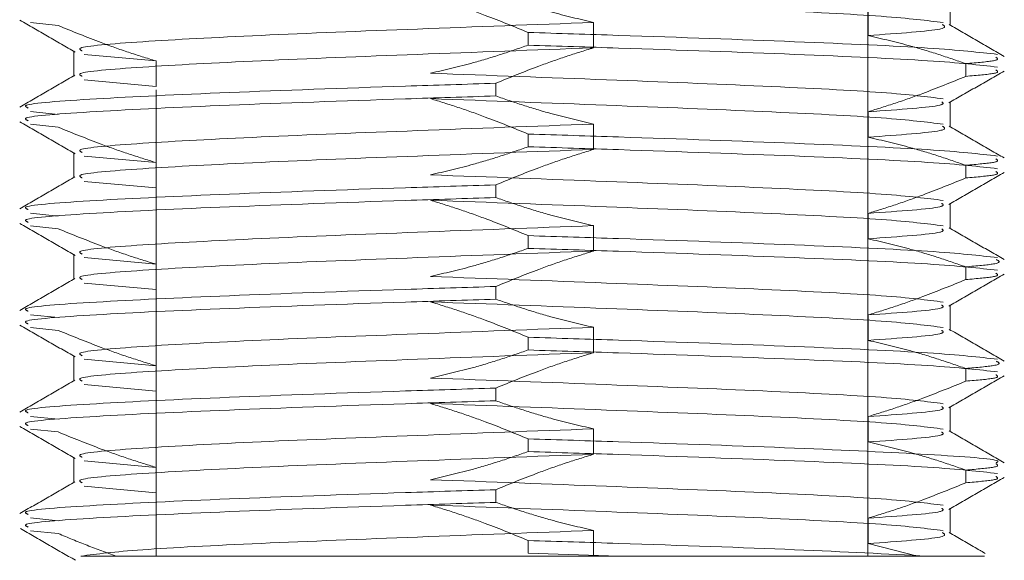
# Model space of a CAD drawing. Header units: millimetres. Extents: x 656 to 900, y 308 to 700.
# Tile 7 of 45: x 680.21 to 682.15, y 350.32 to 351.38. Entities that reach past the tile are written whole.
import ezdxf

# ---------------------------------------------------------------- set-up
doc = ezdxf.new("R2010")
doc.units = ezdxf.units.MM
doc.linetypes.add('HIDDEN', pattern=[1.905, 1.27, -0.635])

msp = doc.modelspace()

# ---------------------------------------------------------------- linework, layer by layer
at = {"color": 7, "linetype": 'HIDDEN', "lineweight": 18}
for p, q in [((681.8786, 350.3256), (681.8786, 354.2456)), ((680.4786, 353.1486), (680.4786, 350.3256)), ((682.0403, 351.3699), (682.0403, 351.4199)), ((681.879, 351.3502), (681.879, 351.4002)), ((680.2858, 351.3699), (680.2314, 351.3756)), ((681.3389, 351.376), (681.3389, 351.326)), ((681.2106, 351.3313), (681.2106, 351.3563)), ((680.3168, 351.3199), (680.3168, 351.2699)), ((680.4782, 351.3002), (680.3371, 351.3131)), ((680.4782, 351.2502), (680.4782, 351.3002)), ((682.0713, 351.2949), (682.0713, 351.2699)), ((680.4782, 351.2502), (680.3371, 351.2631)), ((681.1465, 351.2313), (681.1465, 351.2563)), ((682.0403, 351.1699), (682.0403, 351.2199)), ((680.2858, 351.1949), (680.2314, 351.2006)), ((681.879, 351.1502), (681.879, 351.2002)), ((680.2858, 351.1699), (680.2314, 351.1756)), ((681.3389, 351.176), (681.3389, 351.126)), ((681.2106, 351.1313), (681.2106, 351.1563)), ((680.3168, 351.1199), (680.3168, 351.0699)), ((680.4782, 351.1002), (680.3371, 351.1131)), ((680.4782, 351.0502), (680.4782, 351.1002)), ((682.0713, 351.0949), (682.0713, 351.0699)), ((680.4782, 351.0502), (680.3371, 351.0631)), ((681.1465, 351.0313), (681.1465, 351.0563)), ((682.0403, 350.9699), (682.0403, 351.0199)), ((680.2858, 350.9949), (680.2314, 351.0006)), ((681.879, 350.9502), (681.879, 351.0002)), ((680.2858, 350.9699), (680.2314, 350.9756)), ((681.3389, 350.976), (681.3389, 350.926)), ((681.2106, 350.9313), (681.2106, 350.9563)), ((680.3168, 350.9199), (680.3168, 350.8699)), ((680.4782, 350.9002), (680.3371, 350.9131)), ((680.4782, 350.8502), (680.4782, 350.9002)), ((682.0713, 350.8949), (682.0713, 350.8699)), ((680.4782, 350.8502), (680.3371, 350.8631)), ((681.1465, 350.8313), (681.1465, 350.8563)), ((682.0403, 350.7699), (682.0403, 350.8199)), ((680.2858, 350.7949), (680.2314, 350.8006)), ((681.879, 350.7502), (681.879, 350.8002)), ((680.2858, 350.7699), (680.2314, 350.7756)), ((681.3389, 350.776), (681.3389, 350.726)), ((681.2106, 350.7313), (681.2106, 350.7563)), ((680.3168, 350.7199), (680.3168, 350.6699)), ((680.4782, 350.7002), (680.3371, 350.7131)), ((680.4782, 350.6502), (680.4782, 350.7002)), ((682.0713, 350.6949), (682.0713, 350.6699)), ((680.4782, 350.6502), (680.3371, 350.6631)), ((681.1465, 350.6313), (681.1465, 350.6563)), ((682.0403, 350.5699), (682.0403, 350.6199)), ((680.2858, 350.5949), (680.2314, 350.6006)), ((681.879, 350.5502), (681.879, 350.6002)), ((680.2858, 350.5699), (680.2314, 350.5756)), ((681.3389, 350.576), (681.3389, 350.526)), ((681.2106, 350.5313), (681.2106, 350.5563)), ((680.3168, 350.5199), (680.3168, 350.4699)), ((680.4782, 350.5002), (680.3371, 350.5131)), ((680.4782, 350.4502), (680.4782, 350.5002)), ((682.0713, 350.4949), (682.0713, 350.4699)), ((680.4782, 350.4502), (680.3371, 350.4631)), ((681.1465, 350.4313), (681.1465, 350.4563)), ((682.0403, 350.3699), (682.0403, 350.4199)), ((680.2858, 350.3949), (680.2314, 350.4006)), ((681.879, 350.3502), (681.879, 350.4002)), ((680.2858, 350.3699), (680.2314, 350.3756)), ((681.3389, 350.376), (681.3389, 350.326)), ((681.2106, 350.3313), (681.2106, 350.3563)), ((681.9764, 350.3256), (681.879, 350.3502)), ((681.3878, 350.3256), (681.2106, 350.3313)), ((681.3289, 350.3256), (681.3389, 350.326)), ((681.3289, 350.3256), (681.3376, 350.3256)), ((681.3389, 350.326), (681.3376, 350.3256)), ((681.3376, 350.3256), (681.9764, 350.3256))]:
    msp.add_line(p, q, dxfattribs=at)
for points, knots in [([(682.0271, 351.3756), (681.9946, 351.3798), (681.9297, 351.3881), (681.6839, 351.4006), (681.3654, 351.4132), (681.1351, 351.4217), (681.0182, 351.426)], [0, 0, 0, 0, 0.2481541, 0.4963082, 0.7444623, 1, 1, 1, 1]), ([(681.0182, 351.426), (681.0363, 351.4204), (681.0724, 351.4093), (681.1367, 351.3864), (681.1825, 351.3678), (681.2106, 351.3563)], [0, 0, 0, 0, 0.278221, 0.556433, 1, 1, 1, 1]), ([(681.1465, 351.4313), (681.1644, 351.4252), (681.2003, 351.4128), (681.2643, 351.3934), (681.3107, 351.3826), (681.3389, 351.376)], [0, 0, 0, 0, 0.282643, 0.565293, 1, 1, 1, 1]), ([(680.2105, 351.3804), (680.2287, 351.3699), (680.2649, 351.3489), (680.3011, 351.328), (680.3192, 351.3175)], [0, 0, 0, 0, 0.500085, 1, 1, 1, 1]), ([(680.4782, 351.3002), (680.4601, 351.3058), (680.424, 351.3169), (680.3597, 351.3398), (680.3139, 351.3584), (680.2858, 351.3699)], [0, 0, 0, 0, 0.278221, 0.556433, 1, 1, 1, 1]), ([(680.3332, 351.32), (680.3295, 351.3219), (680.3175, 351.3279), (680.438, 351.3381), (680.6704, 351.3506), (680.9924, 351.3632), (681.2223, 351.3717), (681.3389, 351.376)], [0, 0, 0, 0, 0.099904, 0.323267, 0.546629, 0.769992, 1, 1, 1, 1]), ([(681.879, 351.3502), (681.9391, 351.3545), (682.0411, 351.3618), (682.0297, 351.369), (682.0251, 351.372)], [0, 0, 0, 0, 0.5905234, 1, 1, 1, 1]), ([(682.1471, 351.3092), (682.129, 351.3196), (682.0929, 351.3405), (682.0567, 351.3615), (682.0386, 351.3719)], [0, 0, 0, 0, 0.5000436, 1, 1, 1, 1]), ([(682.1337, 351.3131), (682.0972, 351.3173), (682.0242, 351.3256), (681.7471, 351.3381), (681.4556, 351.3485), (681.2701, 351.3544), (681.2106, 351.3563)], [0, 0, 0, 0, 0.288036, 0.576072, 0.864108, 1, 1, 1, 1]), ([(682.0713, 351.2949), (682.0534, 351.301), (682.0176, 351.3134), (681.9536, 351.3328), (681.9071, 351.3436), (681.879, 351.3502)], [0, 0, 0, 0, 0.282643, 0.565293, 1, 1, 1, 1]), ([(680.3332, 351.27), (680.3295, 351.2719), (680.3175, 351.2779), (680.438, 351.2881), (680.6704, 351.3006), (680.9924, 351.3132), (681.2223, 351.3217), (681.3389, 351.326)], [0, 0, 0, 0, 0.099624, 0.323056, 0.546488, 0.76992, 1, 1, 1, 1]), ([(681.2106, 351.3313), (681.1927, 351.3252), (681.1568, 351.3128), (681.0929, 351.2934), (681.0464, 351.2826), (681.0182, 351.276)], [0, 0, 0, 0, 0.282643, 0.565293, 1, 1, 1, 1]), ([(681.3389, 351.326), (681.3209, 351.3204), (681.2847, 351.3093), (681.2205, 351.2864), (681.1747, 351.2678), (681.1465, 351.2563)], [0, 0, 0, 0, 0.278221, 0.556433, 1, 1, 1, 1]), ([(682.1337, 351.2881), (682.0972, 351.2923), (682.0242, 351.3006), (681.7471, 351.3131), (681.4556, 351.3235), (681.2701, 351.3294), (681.2106, 351.3313)], [0, 0, 0, 0, 0.288036, 0.576072, 0.864108, 1, 1, 1, 1]), ([(682.0713, 351.2949), (682.0934, 351.2968), (682.1412, 351.3009), (682.134, 351.3052), (682.1301, 351.3075)], [0, 0, 0, 0, 0.459975, 1, 1, 1, 1]), ([(680.3185, 351.2719), (680.3004, 351.2615), (680.2643, 351.2405), (680.2281, 351.2196), (680.21, 351.2092)], [0, 0, 0, 0, 0.499956, 1, 1, 1, 1]), ([(682.0271, 351.2256), (681.9946, 351.2298), (681.9297, 351.2381), (681.6839, 351.2506), (681.3654, 351.2632), (681.1351, 351.2717), (681.0182, 351.276)], [0, 0, 0, 0, 0.248154, 0.496308, 0.744462, 1, 1, 1, 1]), ([(681.879, 351.2002), (681.897, 351.2058), (681.9331, 351.2169), (681.9974, 351.2398), (682.0432, 351.2584), (682.0713, 351.2699)], [0, 0, 0, 0, 0.278221, 0.556433, 1, 1, 1, 1]), ([(682.0379, 351.2175), (682.056, 351.228), (682.0923, 351.2489), (682.1285, 351.2699), (682.1466, 351.2804)], [0, 0, 0, 0, 0.499915, 1, 1, 1, 1]), ([(682.0713, 351.2699), (682.0934, 351.2718), (682.1412, 351.2759), (682.134, 351.2802), (682.1301, 351.2825)], [0, 0, 0, 0, 0.459975, 1, 1, 1, 1]), ([(680.227, 351.2075), (680.2228, 351.2094), (680.2094, 351.2154), (680.345, 351.2256), (680.6067, 351.2381), (680.9019, 351.2485), (681.0871, 351.2544), (681.1465, 351.2563)], [0, 0, 0, 0, 0.113864, 0.369103, 0.624342, 0.879582, 1, 1, 1, 1]), ([(680.227, 351.1825), (680.2228, 351.1844), (680.2094, 351.1904), (680.345, 351.2006), (680.6067, 351.2131), (680.9019, 351.2235), (681.0871, 351.2294), (681.1465, 351.2313)], [0, 0, 0, 0, 0.113864, 0.369103, 0.624342, 0.879582, 1, 1, 1, 1]), ([(681.1465, 351.2313), (681.1644, 351.2252), (681.2003, 351.2128), (681.2643, 351.1934), (681.3107, 351.1826), (681.3389, 351.176)], [0, 0, 0, 0, 0.282643, 0.565293, 1, 1, 1, 1]), ([(682.0271, 351.1756), (681.9946, 351.1798), (681.9297, 351.1881), (681.6839, 351.2006), (681.3654, 351.2132), (681.1351, 351.2217), (681.0182, 351.226)], [0, 0, 0, 0, 0.248154, 0.496308, 0.744462, 1, 1, 1, 1]), ([(681.0182, 351.226), (681.0363, 351.2204), (681.0724, 351.2093), (681.1367, 351.1864), (681.1825, 351.1678), (681.2106, 351.1563)], [0, 0, 0, 0, 0.278221, 0.556433, 1, 1, 1, 1]), ([(681.879, 351.2002), (681.9405, 351.2045), (682.0351, 351.2111), (682.0268, 351.2177), (682.0239, 351.22)], [0, 0, 0, 0, 0.650722, 1, 1, 1, 1]), ([(680.2105, 351.1804), (680.2287, 351.1699), (680.2649, 351.1489), (680.3011, 351.128), (680.3192, 351.1175)], [0, 0, 0, 0, 0.500085, 1, 1, 1, 1]), ([(680.4782, 351.1002), (680.4601, 351.1058), (680.424, 351.1169), (680.3597, 351.1398), (680.3139, 351.1584), (680.2858, 351.1699)], [0, 0, 0, 0, 0.278221, 0.556433, 1, 1, 1, 1]), ([(680.3332, 351.12), (680.3295, 351.1219), (680.3175, 351.1279), (680.438, 351.1381), (680.6704, 351.1506), (680.9924, 351.1632), (681.2223, 351.1717), (681.3389, 351.176)], [0, 0, 0, 0, 0.0999044, 0.3232668, 0.5466292, 0.7699916, 1, 1, 1, 1]), ([(681.879, 351.1502), (681.9391, 351.1545), (682.0411, 351.1618), (682.0297, 351.169), (682.0251, 351.172)], [0, 0, 0, 0, 0.590523, 1, 1, 1, 1]), ([(682.1471, 351.1092), (682.129, 351.1196), (682.0929, 351.1405), (682.0567, 351.1615), (682.0386, 351.1719)], [0, 0, 0, 0, 0.500044, 1, 1, 1, 1]), ([(682.1337, 351.1131), (682.0972, 351.1173), (682.0242, 351.1256), (681.7471, 351.1381), (681.4556, 351.1485), (681.2701, 351.1544), (681.2106, 351.1563)], [0, 0, 0, 0, 0.288036, 0.576072, 0.864108, 1, 1, 1, 1]), ([(682.0713, 351.0949), (682.0534, 351.101), (682.0176, 351.1134), (681.9536, 351.1328), (681.9071, 351.1436), (681.879, 351.1502)], [0, 0, 0, 0, 0.282643, 0.565293, 1, 1, 1, 1]), ([(681.2106, 351.1313), (681.1927, 351.1252), (681.1568, 351.1128), (681.0929, 351.0934), (681.0464, 351.0826), (681.0182, 351.076)], [0, 0, 0, 0, 0.282643, 0.565293, 1, 1, 1, 1]), ([(682.1337, 351.0881), (682.0972, 351.0923), (682.0242, 351.1006), (681.7471, 351.1131), (681.4556, 351.1235), (681.2701, 351.1294), (681.2106, 351.1313)], [0, 0, 0, 0, 0.2880361, 0.5760723, 0.8641084, 1, 1, 1, 1]), ([(680.3332, 351.07), (680.3295, 351.0719), (680.3175, 351.0779), (680.438, 351.0881), (680.6704, 351.1006), (680.9924, 351.1132), (681.2223, 351.1217), (681.3389, 351.126)], [0, 0, 0, 0, 0.099624, 0.323056, 0.546488, 0.76992, 1, 1, 1, 1]), ([(681.3389, 351.126), (681.3209, 351.1204), (681.2847, 351.1093), (681.2205, 351.0864), (681.1747, 351.0678), (681.1465, 351.0563)], [0, 0, 0, 0, 0.2782208, 0.5564334, 1, 1, 1, 1]), ([(682.0713, 351.0949), (682.0934, 351.0968), (682.1412, 351.1009), (682.134, 351.1052), (682.1301, 351.1075)], [0, 0, 0, 0, 0.459975, 1, 1, 1, 1]), ([(680.3185, 351.0719), (680.3004, 351.0615), (680.2643, 351.0405), (680.2281, 351.0196), (680.21, 351.0092)], [0, 0, 0, 0, 0.499956, 1, 1, 1, 1]), ([(682.0271, 351.0256), (681.9946, 351.0298), (681.9297, 351.0381), (681.6839, 351.0506), (681.3654, 351.0632), (681.1351, 351.0717), (681.0182, 351.076)], [0, 0, 0, 0, 0.248154, 0.496308, 0.744462, 1, 1, 1, 1]), ([(682.0379, 351.0175), (682.056, 351.028), (682.0923, 351.0489), (682.1285, 351.0699), (682.1466, 351.0804)], [0, 0, 0, 0, 0.499915, 1, 1, 1, 1]), ([(682.0713, 351.0699), (682.0934, 351.0718), (682.1412, 351.0759), (682.134, 351.0802), (682.1301, 351.0825)], [0, 0, 0, 0, 0.459975, 1, 1, 1, 1]), ([(680.227, 351.0075), (680.2228, 351.0094), (680.2094, 351.0154), (680.345, 351.0256), (680.6067, 351.0381), (680.9019, 351.0485), (681.0871, 351.0544), (681.1465, 351.0563)], [0, 0, 0, 0, 0.113864, 0.369103, 0.624342, 0.879582, 1, 1, 1, 1]), ([(681.879, 351.0002), (681.897, 351.0058), (681.9331, 351.0169), (681.9974, 351.0398), (682.0432, 351.0584), (682.0713, 351.0699)], [0, 0, 0, 0, 0.2782208, 0.5564334, 1, 1, 1, 1]), ([(680.227, 350.9825), (680.2228, 350.9844), (680.2094, 350.9904), (680.345, 351.0006), (680.6067, 351.0131), (680.9019, 351.0235), (681.0871, 351.0294), (681.1465, 351.0313)], [0, 0, 0, 0, 0.113864, 0.369103, 0.624342, 0.879582, 1, 1, 1, 1]), ([(682.0271, 350.9756), (681.9946, 350.9798), (681.9297, 350.9881), (681.6839, 351.0006), (681.3654, 351.0132), (681.1351, 351.0217), (681.0182, 351.026)], [0, 0, 0, 0, 0.248154, 0.496308, 0.744462, 1, 1, 1, 1]), ([(681.0182, 351.026), (681.0363, 351.0204), (681.0724, 351.0093), (681.1367, 350.9864), (681.1825, 350.9678), (681.2106, 350.9563)], [0, 0, 0, 0, 0.278221, 0.556433, 1, 1, 1, 1]), ([(681.1465, 351.0313), (681.1644, 351.0252), (681.2003, 351.0128), (681.2643, 350.9934), (681.3107, 350.9826), (681.3389, 350.976)], [0, 0, 0, 0, 0.282643, 0.565293, 1, 1, 1, 1]), ([(681.879, 351.0002), (681.9405, 351.0045), (682.0351, 351.0111), (682.0268, 351.0177), (682.0239, 351.02)], [0, 0, 0, 0, 0.6507222, 1, 1, 1, 1]), ([(680.2105, 350.9804), (680.2287, 350.9699), (680.2649, 350.9489), (680.3011, 350.928), (680.3192, 350.9175)], [0, 0, 0, 0, 0.500085, 1, 1, 1, 1]), ([(680.3332, 350.92), (680.3295, 350.9219), (680.3175, 350.9279), (680.438, 350.9381), (680.6704, 350.9506), (680.9924, 350.9632), (681.2223, 350.9717), (681.3389, 350.976)], [0, 0, 0, 0, 0.0999044, 0.3232668, 0.5466292, 0.7699916, 1, 1, 1, 1]), ([(680.4782, 350.9002), (680.4601, 350.9058), (680.424, 350.9169), (680.3597, 350.9398), (680.3139, 350.9584), (680.2858, 350.9699)], [0, 0, 0, 0, 0.278221, 0.556433, 1, 1, 1, 1]), ([(682.1337, 350.9131), (682.0972, 350.9173), (682.0242, 350.9256), (681.7471, 350.9381), (681.4556, 350.9485), (681.2701, 350.9544), (681.2106, 350.9563)], [0, 0, 0, 0, 0.2880361, 0.5760723, 0.8641084, 1, 1, 1, 1]), ([(681.879, 350.9502), (681.9405, 350.9545), (682.0351, 350.9611), (682.0268, 350.9677), (682.0239, 350.97)], [0, 0, 0, 0, 0.65015, 1, 1, 1, 1]), ([(682.1471, 350.9092), (682.129, 350.9196), (682.0929, 350.9405), (682.0567, 350.9615), (682.0386, 350.9719)], [0, 0, 0, 0, 0.500044, 1, 1, 1, 1]), ([(682.0713, 350.8949), (682.0534, 350.901), (682.0176, 350.9134), (681.9536, 350.9328), (681.9071, 350.9436), (681.879, 350.9502)], [0, 0, 0, 0, 0.282643, 0.565293, 1, 1, 1, 1]), ([(680.3332, 350.87), (680.3295, 350.8719), (680.3175, 350.8779), (680.438, 350.8881), (680.6704, 350.9006), (680.9924, 350.9132), (681.2223, 350.9217), (681.3389, 350.926)], [0, 0, 0, 0, 0.099624, 0.323056, 0.546488, 0.76992, 1, 1, 1, 1]), ([(681.2106, 350.9313), (681.1927, 350.9252), (681.1568, 350.9128), (681.0929, 350.8934), (681.0464, 350.8826), (681.0182, 350.876)], [0, 0, 0, 0, 0.282643, 0.565293, 1, 1, 1, 1]), ([(681.3389, 350.926), (681.3209, 350.9204), (681.2847, 350.9093), (681.2205, 350.8864), (681.1747, 350.8678), (681.1465, 350.8563)], [0, 0, 0, 0, 0.278221, 0.556433, 1, 1, 1, 1]), ([(682.1337, 350.8881), (682.0972, 350.8923), (682.0242, 350.9006), (681.7471, 350.9131), (681.4556, 350.9235), (681.2701, 350.9294), (681.2106, 350.9313)], [0, 0, 0, 0, 0.2880361, 0.5760723, 0.8641084, 1, 1, 1, 1]), ([(682.0713, 350.8949), (682.0929, 350.8968), (682.1462, 350.9015), (682.1368, 350.9064), (682.1313, 350.9093)], [0, 0, 0, 0, 0.404296, 1, 1, 1, 1]), ([(682.0379, 350.8175), (682.056, 350.828), (682.0923, 350.8489), (682.1285, 350.8699), (682.1466, 350.8804)], [0, 0, 0, 0, 0.499915, 1, 1, 1, 1]), ([(682.0713, 350.8699), (682.0934, 350.8718), (682.1412, 350.8759), (682.134, 350.8802), (682.1301, 350.8825)], [0, 0, 0, 0, 0.459975, 1, 1, 1, 1]), ([(680.3185, 350.8719), (680.3004, 350.8615), (680.2643, 350.8405), (680.2281, 350.8196), (680.21, 350.8092)], [0, 0, 0, 0, 0.499956, 1, 1, 1, 1]), ([(682.0271, 350.8256), (681.9946, 350.8298), (681.9297, 350.8381), (681.6839, 350.8506), (681.3654, 350.8632), (681.1351, 350.8717), (681.0182, 350.876)], [0, 0, 0, 0, 0.2481541, 0.4963082, 0.7444623, 1, 1, 1, 1]), ([(681.879, 350.8002), (681.897, 350.8058), (681.9331, 350.8169), (681.9974, 350.8398), (682.0432, 350.8584), (682.0713, 350.8699)], [0, 0, 0, 0, 0.278221, 0.556433, 1, 1, 1, 1]), ([(680.227, 350.8075), (680.2228, 350.8094), (680.2094, 350.8154), (680.345, 350.8256), (680.6067, 350.8381), (680.9019, 350.8485), (681.0871, 350.8544), (681.1465, 350.8563)], [0, 0, 0, 0, 0.113864, 0.369103, 0.624342, 0.879582, 1, 1, 1, 1]), ([(680.227, 350.7825), (680.2228, 350.7844), (680.2094, 350.7904), (680.345, 350.8006), (680.6067, 350.8131), (680.9019, 350.8235), (681.0871, 350.8294), (681.1465, 350.8313)], [0, 0, 0, 0, 0.113864, 0.369103, 0.624342, 0.879582, 1, 1, 1, 1]), ([(682.0271, 350.7756), (681.9946, 350.7798), (681.9297, 350.7881), (681.6839, 350.8006), (681.3654, 350.8132), (681.1351, 350.8217), (681.0182, 350.826)], [0, 0, 0, 0, 0.248154, 0.496308, 0.744462, 1, 1, 1, 1]), ([(681.0182, 350.826), (681.0363, 350.8204), (681.0724, 350.8093), (681.1367, 350.7864), (681.1825, 350.7678), (681.2106, 350.7563)], [0, 0, 0, 0, 0.278221, 0.556433, 1, 1, 1, 1]), ([(681.1465, 350.8313), (681.1644, 350.8252), (681.2003, 350.8128), (681.2643, 350.7934), (681.3107, 350.7826), (681.3389, 350.776)], [0, 0, 0, 0, 0.282643, 0.565293, 1, 1, 1, 1]), ([(681.879, 350.8002), (681.9405, 350.8045), (682.0351, 350.8111), (682.0268, 350.8177), (682.0239, 350.82)], [0, 0, 0, 0, 0.650722, 1, 1, 1, 1]), ([(680.2105, 350.7804), (680.2287, 350.7699), (680.2649, 350.7489), (680.3011, 350.728), (680.3192, 350.7175)], [0, 0, 0, 0, 0.500085, 1, 1, 1, 1]), ([(680.4782, 350.7002), (680.4601, 350.7058), (680.424, 350.7169), (680.3597, 350.7398), (680.3139, 350.7584), (680.2858, 350.7699)], [0, 0, 0, 0, 0.278221, 0.556433, 1, 1, 1, 1]), ([(680.3332, 350.72), (680.3295, 350.7219), (680.3175, 350.7279), (680.438, 350.7381), (680.6704, 350.7506), (680.9924, 350.7632), (681.2223, 350.7717), (681.3389, 350.776)], [0, 0, 0, 0, 0.099904, 0.323267, 0.546629, 0.769992, 1, 1, 1, 1]), ([(681.879, 350.7502), (681.9405, 350.7545), (682.0351, 350.7611), (682.0268, 350.7677), (682.0239, 350.77)], [0, 0, 0, 0, 0.65015, 1, 1, 1, 1]), ([(682.1471, 350.7092), (682.129, 350.7196), (682.0929, 350.7405), (682.0567, 350.7615), (682.0386, 350.7719)], [0, 0, 0, 0, 0.500044, 1, 1, 1, 1]), ([(682.1337, 350.7131), (682.0972, 350.7173), (682.0242, 350.7256), (681.7471, 350.7381), (681.4556, 350.7485), (681.2701, 350.7544), (681.2106, 350.7563)], [0, 0, 0, 0, 0.2880361, 0.5760723, 0.8641084, 1, 1, 1, 1]), ([(682.0713, 350.6949), (682.0534, 350.701), (682.0176, 350.7134), (681.9536, 350.7328), (681.9071, 350.7436), (681.879, 350.7502)], [0, 0, 0, 0, 0.282643, 0.565293, 1, 1, 1, 1]), ([(680.3332, 350.67), (680.3295, 350.6719), (680.3175, 350.6779), (680.438, 350.6881), (680.6704, 350.7006), (680.9924, 350.7132), (681.2223, 350.7217), (681.3389, 350.726)], [0, 0, 0, 0, 0.0996242, 0.3230561, 0.5464881, 0.76992, 1, 1, 1, 1]), ([(681.2106, 350.7313), (681.1927, 350.7252), (681.1568, 350.7128), (681.0929, 350.6934), (681.0464, 350.6826), (681.0182, 350.676)], [0, 0, 0, 0, 0.282643, 0.565293, 1, 1, 1, 1]), ([(681.3389, 350.726), (681.3209, 350.7204), (681.2847, 350.7093), (681.2205, 350.6864), (681.1747, 350.6678), (681.1465, 350.6563)], [0, 0, 0, 0, 0.278221, 0.556433, 1, 1, 1, 1]), ([(682.1337, 350.6881), (682.0972, 350.6923), (682.0242, 350.7006), (681.7471, 350.7131), (681.4556, 350.7235), (681.2701, 350.7294), (681.2106, 350.7313)], [0, 0, 0, 0, 0.288036, 0.576072, 0.864108, 1, 1, 1, 1]), ([(682.0713, 350.6949), (682.0929, 350.6968), (682.1462, 350.7015), (682.1368, 350.7064), (682.1313, 350.7093)], [0, 0, 0, 0, 0.404296, 1, 1, 1, 1]), ([(680.3185, 350.6719), (680.3004, 350.6615), (680.2643, 350.6405), (680.2281, 350.6196), (680.21, 350.6092)], [0, 0, 0, 0, 0.499956, 1, 1, 1, 1]), ([(682.0271, 350.6256), (681.9946, 350.6298), (681.9297, 350.6381), (681.6839, 350.6506), (681.3654, 350.6632), (681.1351, 350.6717), (681.0182, 350.676)], [0, 0, 0, 0, 0.2481541, 0.4963082, 0.7444623, 1, 1, 1, 1]), ([(681.879, 350.6002), (681.897, 350.6058), (681.9331, 350.6169), (681.9974, 350.6398), (682.0432, 350.6584), (682.0713, 350.6699)], [0, 0, 0, 0, 0.278221, 0.556433, 1, 1, 1, 1]), ([(682.0379, 350.6175), (682.056, 350.628), (682.0923, 350.6489), (682.1285, 350.6699), (682.1466, 350.6804)], [0, 0, 0, 0, 0.499915, 1, 1, 1, 1]), ([(682.0713, 350.6699), (682.0934, 350.6718), (682.1412, 350.6759), (682.134, 350.6802), (682.1301, 350.6825)], [0, 0, 0, 0, 0.459975, 1, 1, 1, 1]), ([(680.227, 350.6075), (680.2228, 350.6094), (680.2094, 350.6154), (680.345, 350.6256), (680.6067, 350.6381), (680.9019, 350.6485), (681.0871, 350.6544), (681.1465, 350.6563)], [0, 0, 0, 0, 0.113864, 0.369103, 0.624342, 0.879582, 1, 1, 1, 1]), ([(680.227, 350.5825), (680.2228, 350.5844), (680.2094, 350.5904), (680.345, 350.6006), (680.6067, 350.6131), (680.9019, 350.6235), (681.0871, 350.6294), (681.1465, 350.6313)], [0, 0, 0, 0, 0.113864, 0.369103, 0.624342, 0.879582, 1, 1, 1, 1]), ([(681.1465, 350.6313), (681.1644, 350.6252), (681.2003, 350.6128), (681.2643, 350.5934), (681.3107, 350.5826), (681.3389, 350.576)], [0, 0, 0, 0, 0.282643, 0.565293, 1, 1, 1, 1]), ([(682.0271, 350.5756), (681.9946, 350.5798), (681.9297, 350.5881), (681.6839, 350.6006), (681.3654, 350.6132), (681.1351, 350.6217), (681.0182, 350.626)], [0, 0, 0, 0, 0.2481541, 0.4963082, 0.7444623, 1, 1, 1, 1]), ([(681.0182, 350.626), (681.0363, 350.6204), (681.0724, 350.6093), (681.1367, 350.5864), (681.1825, 350.5678), (681.2106, 350.5563)], [0, 0, 0, 0, 0.278221, 0.556433, 1, 1, 1, 1]), ([(681.879, 350.6002), (681.9405, 350.6045), (682.0351, 350.6111), (682.0268, 350.6177), (682.0239, 350.62)], [0, 0, 0, 0, 0.650722, 1, 1, 1, 1]), ([(680.2105, 350.5804), (680.2287, 350.5699), (680.2649, 350.5489), (680.3011, 350.528), (680.3192, 350.5175)], [0, 0, 0, 0, 0.500085, 1, 1, 1, 1]), ([(680.4782, 350.5002), (680.4601, 350.5058), (680.424, 350.5169), (680.3597, 350.5398), (680.3139, 350.5584), (680.2858, 350.5699)], [0, 0, 0, 0, 0.278221, 0.556433, 1, 1, 1, 1]), ([(680.3332, 350.52), (680.3295, 350.5219), (680.3175, 350.5279), (680.438, 350.5381), (680.6704, 350.5506), (680.9924, 350.5632), (681.2223, 350.5717), (681.3389, 350.576)], [0, 0, 0, 0, 0.0999044, 0.3232668, 0.5466292, 0.7699916, 1, 1, 1, 1]), ([(681.879, 350.5502), (681.9405, 350.5545), (682.0351, 350.5611), (682.0268, 350.5677), (682.0239, 350.57)], [0, 0, 0, 0, 0.65015, 1, 1, 1, 1]), ([(682.1471, 350.5092), (682.129, 350.5196), (682.0929, 350.5405), (682.0567, 350.5615), (682.0386, 350.5719)], [0, 0, 0, 0, 0.500044, 1, 1, 1, 1]), ([(682.1313, 350.5093), (682.1336, 350.5106), (682.1437, 350.516), (682.0107, 350.5256), (681.7508, 350.5381), (681.4552, 350.5485), (681.27, 350.5544), (681.2106, 350.5563)], [0, 0, 0, 0, 0.0807209, 0.3455065, 0.6102921, 0.8750777, 1, 1, 1, 1]), ([(682.0713, 350.4949), (682.0534, 350.501), (682.0176, 350.5134), (681.9536, 350.5328), (681.9071, 350.5436), (681.879, 350.5502)], [0, 0, 0, 0, 0.282643, 0.565293, 1, 1, 1, 1]), ([(681.2106, 350.5313), (681.1927, 350.5252), (681.1568, 350.5128), (681.0929, 350.4934), (681.0464, 350.4826), (681.0182, 350.476)], [0, 0, 0, 0, 0.282643, 0.565293, 1, 1, 1, 1]), ([(682.1337, 350.4881), (682.0972, 350.4923), (682.0242, 350.5006), (681.7471, 350.5131), (681.4556, 350.5235), (681.2701, 350.5294), (681.2106, 350.5313)], [0, 0, 0, 0, 0.2880361, 0.5760723, 0.8641084, 1, 1, 1, 1]), ([(680.3332, 350.47), (680.3295, 350.4719), (680.3175, 350.4779), (680.438, 350.4881), (680.6704, 350.5006), (680.9924, 350.5132), (681.2223, 350.5217), (681.3389, 350.526)], [0, 0, 0, 0, 0.099624, 0.323056, 0.546488, 0.76992, 1, 1, 1, 1]), ([(681.3389, 350.526), (681.3209, 350.5204), (681.2847, 350.5093), (681.2205, 350.4864), (681.1747, 350.4678), (681.1465, 350.4563)], [0, 0, 0, 0, 0.278221, 0.556433, 1, 1, 1, 1]), ([(682.0713, 350.4949), (682.0934, 350.4968), (682.1412, 350.5009), (682.134, 350.5052), (682.1301, 350.5075)], [0, 0, 0, 0, 0.459975, 1, 1, 1, 1]), ([(680.3185, 350.4719), (680.3004, 350.4615), (680.2643, 350.4405), (680.2281, 350.4196), (680.21, 350.4092)], [0, 0, 0, 0, 0.499956, 1, 1, 1, 1]), ([(682.0271, 350.4256), (681.9946, 350.4298), (681.9297, 350.4381), (681.6839, 350.4506), (681.3654, 350.4632), (681.1351, 350.4717), (681.0182, 350.476)], [0, 0, 0, 0, 0.248154, 0.496308, 0.744462, 1, 1, 1, 1]), ([(682.0379, 350.4175), (682.056, 350.428), (682.0923, 350.4489), (682.1285, 350.4699), (682.1466, 350.4804)], [0, 0, 0, 0, 0.499915, 1, 1, 1, 1]), ([(682.0713, 350.4699), (682.0934, 350.4718), (682.1412, 350.4759), (682.134, 350.4802), (682.1301, 350.4825)], [0, 0, 0, 0, 0.459975, 1, 1, 1, 1]), ([(680.227, 350.4075), (680.2228, 350.4094), (680.2094, 350.4154), (680.345, 350.4256), (680.6067, 350.4381), (680.9019, 350.4485), (681.0871, 350.4544), (681.1465, 350.4563)], [0, 0, 0, 0, 0.113864, 0.369103, 0.624342, 0.879582, 1, 1, 1, 1]), ([(681.879, 350.4002), (681.897, 350.4058), (681.9331, 350.4169), (681.9974, 350.4398), (682.0432, 350.4584), (682.0713, 350.4699)], [0, 0, 0, 0, 0.278221, 0.556433, 1, 1, 1, 1]), ([(680.227, 350.3825), (680.2228, 350.3844), (680.2094, 350.3904), (680.345, 350.4006), (680.6067, 350.4131), (680.9019, 350.4235), (681.0871, 350.4294), (681.1465, 350.4313)], [0, 0, 0, 0, 0.113864, 0.369103, 0.624342, 0.879582, 1, 1, 1, 1]), ([(682.0271, 350.3756), (681.9946, 350.3798), (681.9297, 350.3881), (681.6839, 350.4006), (681.3654, 350.4132), (681.1351, 350.4217), (681.0182, 350.426)], [0, 0, 0, 0, 0.248154, 0.496308, 0.744462, 1, 1, 1, 1]), ([(681.0182, 350.426), (681.0363, 350.4204), (681.0724, 350.4093), (681.1367, 350.3864), (681.1825, 350.3678), (681.2106, 350.3563)], [0, 0, 0, 0, 0.278221, 0.556433, 1, 1, 1, 1]), ([(681.1465, 350.4313), (681.1644, 350.4252), (681.2003, 350.4128), (681.2643, 350.3934), (681.3107, 350.3826), (681.3389, 350.376)], [0, 0, 0, 0, 0.282643, 0.565293, 1, 1, 1, 1]), ([(681.879, 350.4002), (681.9405, 350.4045), (682.0351, 350.4111), (682.0268, 350.4177), (682.0239, 350.42)], [0, 0, 0, 0, 0.650722, 1, 1, 1, 1]), ([(680.2114, 350.38), (680.2295, 350.3695), (680.2656, 350.3486), (680.3017, 350.3277), (680.3198, 350.3173)], [0, 0, 0, 0, 0.5000304, 1, 1, 1, 1]), ([(680.33, 350.3256), (680.3625, 350.3298), (680.4274, 350.3381), (680.6733, 350.3506), (680.9917, 350.3632), (681.2221, 350.3717), (681.3389, 350.376)], [0, 0, 0, 0, 0.248154, 0.496308, 0.744462, 1, 1, 1, 1]), ([(680.4001, 350.3256), (680.3809, 350.3325), (680.3426, 350.3464), (680.3047, 350.362), (680.2858, 350.3699)], [0, 0, 0, 0, 0.499828, 1, 1, 1, 1]), ([(681.9962, 350.3256), (681.9157, 350.3298), (681.7547, 350.3381), (681.4548, 350.3485), (681.2699, 350.3544), (681.2106, 350.3563)], [0, 0, 0, 0, 0.404566, 0.809131, 1, 1, 1, 1]), ([(681.879, 350.3502), (681.9391, 350.3545), (682.0411, 350.3618), (682.0297, 350.369), (682.0251, 350.372)], [0, 0, 0, 0, 0.590523, 1, 1, 1, 1]), ([(682.1094, 350.331), (682.1039, 350.3342), (682.0803, 350.3478), (682.0567, 350.3615), (682.0386, 350.3719)], [0, 0, 0, 0, 0.233501, 1, 1, 1, 1]), ([(680.33, 350.3256), (680.337, 350.3256), (680.3642, 350.3256), (680.469, 350.3256), (680.6794, 350.3256), (680.9466, 350.3256), (681.1736, 350.3256), (681.299, 350.3256), (681.3289, 350.3256)], [0, 0, 0, 0, 0.074308, 0.288956, 0.503603, 0.718251, 0.932898, 1, 1, 1, 1]), ([(681.9764, 350.3256), (681.9848, 350.3256), (682.0456, 350.3256), (682.1135, 350.3256), (682.1081, 350.3256), (682.1062, 350.3256)], [0, 0, 0, 0, 0.093602, 0.678713, 1, 1, 1, 1])]:
    msp.add_open_spline(points, degree=3, knots=knots, dxfattribs=at)

doc.saveas('drawing.dxf')
